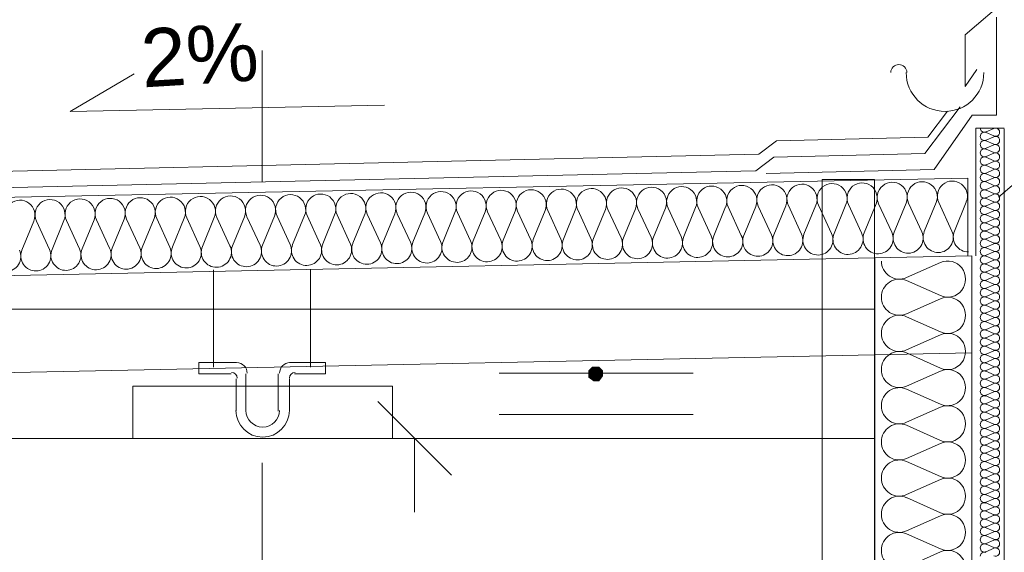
# Model space of a CAD drawing. Header units: millimetres. Extents: x 178516 to 426772, y -178579 to -115871.
# Tile 245 of 256: x 350710 to 352232, y -131026 to -130203. Entities that reach past the tile are written whole.
import ezdxf

# ---------------------------------------------------------------- set-up
doc = ezdxf.new("R2010")
doc.units = ezdxf.units.MM
doc.header["$MEASUREMENT"] = 0
doc.layers.get('0').update_dxf_attribs({"color": 252, "lineweight": 5})
for name, color, linetype, lineweight in [('Nowe_320-W Umeblowanie_Nr_pióra__103', 252, 'Continuous', 5), ('Nowe_320-W Umeblowanie_Nr_pióra__181', 252, 'Continuous', 5), ('Nowe_820-G Rysunki Obrazki_Nr_pióra__1', 252, 'Continuous', 5), ('Nowe_820-G Rysunki Obrazki_Nr_pióra__181', 252, 'Continuous', 5), ('Nowe_820-G Rysunki Obrazki_Nr_pióra__27', 252, 'Continuous', 5), ('Nowe_820-G Rysunki Obrazki_Nr_pióra__7', 252, 'Continuous', 5), ('Nowe_830-G Teksty Etykiety_Nr_pióra__1', 252, 'Continuous', 5), ('Nowe_Nowe_220(1)-A Ściany zewnętrzne_Nr_pióra__143', 252, 'Continuous', 5), ('Nowe_Nowe_220(1)-A Ściany zewnętrzne_Nr_pióra__27', 252, 'Continuous', 5), ('Nowe_Nowe_220(1)-A Ściany zewnętrzne_Nr_pióra__7', 252, 'Continuous', 5), ('Nowe_Nowe_220(1)-A Ściany zewnętrzne_Nr_pióra__83', 252, 'Continuous', 5)]:
    doc.layers.add(name, color=color, linetype=linetype, lineweight=lineweight)
doc.styles.add('GENERATED_STYLE_4', font='arial.ttf')
doc.linetypes.add('HYDROIZOLACJA  1_100', pattern='A,0,[2,Zamkowa 6 - zamienny - PODKĹ\x81ADY DLA BRANĹ»YSTĂ“W1.Shx,S=2.777778,R=0,X=0,Y=0],-350,0', length=350)

# ---------------------------------------------------------------- blocks, each defined once
blk = doc.blocks.new('podkład 20251118')
at = {"layer": 'Nowe_820-G Rysunki Obrazki_Nr_pióra__1', "linetype": 'Continuous', "lineweight": 5}
for points in [[(351601.4, -130749.4), (351595.6, -130739.8), (351589.8, -130745.6)], [(351589.8, -130745.6), (351589.8, -130755.2), (351601.4, -130749.4)], [(351589.8, -130755.2), (351597.5, -130761), (351601.4, -130749.4)], [(351605.2, -130739.8), (351595.6, -130739.8), (351601.4, -130749.4)], [(351597.5, -130761), (351605.2, -130761), (351601.4, -130749.4)], [(351611, -130745.6), (351605.2, -130739.8), (351601.4, -130749.4)], [(351601.4, -130749.4), (351611, -130753.3), (351611, -130745.6)], [(351605.2, -130761), (351611, -130753.3), (351601.4, -130749.4)]]:
    blk.add_hatch(color=252, dxfattribs=at).paths.add_polyline_path(points)
at = {"color": 252, "linetype": 'Continuous', "lineweight": 5}
for p, q in [((351377.6, -130906.9), (351263.6, -130792.9)), ((351320.6, -130849.9), (351320.6, -130963.9))]:
    blk.add_line(p, q, dxfattribs=at)
at = {"layer": 'Nowe_320-W Umeblowanie_Nr_pióra__103', "color": 252, "linetype": 'Continuous', "lineweight": 5}
for p, q in [((351755, -130493.2), (351736.6, -130538)), ((351779.2, -130537.1), (351758.9, -130493.1)), ((351801.5, -130492.2), (351783.1, -130537)), ((351825.7, -130536.2), (351805.4, -130492.1)), ((351848, -130491.3), (351829.6, -130536.1)), ((351872.2, -130535.2), (351851.9, -130491.2)), ((351894.5, -130490.3), (351876.1, -130535.1)), ((351918.7, -130534.3), (351898.4, -130490.2)), ((351941, -130489.3), (351922.6, -130534.2)), ((351965.2, -130533.3), (351944.9, -130489.3)), ((351987.5, -130488.4), (351969.1, -130533.2)), ((352011.7, -130532.4), (351991.4, -130488.3)), ((352034, -130487.4), (352015.6, -130532.3)), ((352058.2, -130531.4), (352037.9, -130487.4)), ((352080.5, -130486.5), (352062.1, -130531.3)), ((352104.7, -130530.5), (352084.4, -130486.4)), ((352127, -130485.5), (352108.6, -130530.4)), ((352151.2, -130529.5), (352130.9, -130485.5)), ((352173.5, -130484.6), (352155.1, -130529.4)), ((351011, -130508.4), (350992.6, -130553.2)), ((351035.2, -130552.3), (351014.9, -130508.3)), ((351057.5, -130507.4), (351039.1, -130552.2)), ((351081.7, -130551.4), (351061.4, -130507.3)), ((351104, -130506.5), (351085.6, -130551.3)), ((351128.2, -130550.4), (351107.9, -130506.4)), ((351150.5, -130505.5), (351132.1, -130550.3)), ((351174.7, -130549.5), (351154.4, -130505.4)), ((351197, -130504.6), (351178.6, -130549.4)), ((351221.2, -130548.5), (351200.9, -130504.5)), ((351243.5, -130503.6), (351225.1, -130548.4)), ((351267.7, -130547.6), (351247.4, -130503.5)), ((351290, -130502.7), (351271.6, -130547.5)), ((351314.2, -130546.6), (351293.9, -130502.6)), ((351336.5, -130501.7), (351318.1, -130546.5)), ((351360.7, -130545.7), (351340.4, -130501.6)), ((351383, -130500.8), (351364.6, -130545.6)), ((351407.2, -130544.7), (351386.9, -130500.7)), ((351429.5, -130499.8), (351411.1, -130544.6)), ((351453.7, -130543.8), (351433.4, -130499.7)), ((351476, -130498.9), (351457.6, -130543.7)), ((351500.2, -130542.8), (351479.9, -130498.8)), ((351522.5, -130497.9), (351504.1, -130542.7)), ((351546.7, -130541.9), (351526.4, -130497.8)), ((351569, -130497), (351550.6, -130541.8)), ((351593.2, -130540.9), (351572.9, -130496.9)), ((351615.5, -130496), (351597.1, -130540.8)), ((351639.7, -130540), (351619.4, -130495.9)), ((351662, -130495.1), (351643.6, -130539.9)), ((351686.2, -130539), (351665.9, -130495)), ((351708.5, -130494.1), (351690.1, -130538.9)), ((351732.7, -130538.1), (351712.4, -130494)), ((350732, -130514.1), (350713.6, -130558.9)), ((350756.2, -130558), (350735.9, -130514)), ((350778.5, -130513.1), (350760.1, -130557.9)), ((350802.7, -130557.1), (350782.4, -130513)), ((350825, -130512.2), (350806.6, -130557)), ((350849.2, -130556.1), (350828.9, -130512.1)), ((350871.5, -130511.2), (350853.1, -130556)), ((350895.7, -130555.2), (350875.4, -130511.1)), ((350918, -130510.3), (350899.6, -130555.1)), ((350942.2, -130554.2), (350921.9, -130510.2)), ((350964.5, -130509.3), (350946.1, -130554.1)), ((350988.7, -130553.3), (350968.4, -130509.2)), ((352081, -130601.4), (352133.5, -130578.1)), ((352133.5, -130629.3), (352081, -130606.1)), ((352081, -130657.3), (352133.5, -130634)), ((352133.5, -130685.3), (352081, -130662)), ((352081, -130713.2), (352133.5, -130690)), ((352133.5, -130741.2), (352081, -130717.9)), ((352081, -130769.2), (352133.5, -130745.9)), ((352133.5, -130797.1), (352081, -130773.9)), ((352081, -130825.1), (352133.5, -130801.8)), ((352133.5, -130853), (352081, -130829.8)), ((352081, -130881), (352133.5, -130857.7)), ((352133.5, -130909), (352081, -130885.7)), ((352081, -130936.9), (352133.5, -130913.7)), ((352133.5, -130964.9), (352081, -130941.6)), ((352081, -130992.9), (352133.5, -130969.6)), ((352133.5, -131020.8), (352081, -130997.6)), ((352081, -131048.8), (352133.5, -131025.5))]:
    blk.add_line(p, q, dxfattribs=at)
at = {"layer": 'Nowe_320-W Umeblowanie_Nr_pióra__103', "color": 252, "linetype": 'Continuous', "lineweight": 5, "extrusion": (0, 0, -1)}
for centre, major_axis, ratio, start_param, end_param in [((351547.5, -130488), (-0.5, 23.4), 0.994029, 4.299595, 8.266775), ((351594, -130487.1), (-0.5, 23.4), 0.994029, 4.299595, 8.266775), ((351640.5, -130486.1), (-0.5, 23.4), 0.994029, 4.299595, 8.266775), ((351687, -130485.2), (-0.5, 23.4), 0.994029, 4.299595, 8.266775), ((351733.5, -130484.2), (-0.5, 23.4), 0.994029, 4.299595, 8.266775), ((351780, -130483.3), (-0.5, 23.4), 0.994029, 4.299595, 8.266775), ((351826.5, -130482.3), (-0.5, 23.4), 0.994029, 4.299595, 8.266775), ((351873, -130481.4), (-0.5, 23.4), 0.994029, 4.299595, 8.266775), ((351919.5, -130480.4), (-0.5, 23.4), 0.994029, 4.299595, 8.266775), ((351966, -130479.5), (-0.5, 23.4), 0.994029, 4.299595, 8.266775), ((352012.5, -130478.5), (-0.5, 23.4), 0.994029, 4.299595, 8.266775), ((352059, -130477.5), (-0.5, 23.4), 0.994029, 4.299595, 8.266775), ((352105.5, -130476.6), (-0.5, 23.4), 0.994029, 4.299595, 8.266775), ((352152, -130475.6), (-0.5, 23.4), 0.994029, 4.299595, 8.266775), ((350803.5, -130503.2), (-0.5, 23.4), 0.994029, 4.299595, 8.266775), ((350850, -130502.3), (-0.5, 23.4), 0.994029, 4.299595, 8.266775), ((350896.5, -130501.3), (-0.5, 23.4), 0.994029, 4.299595, 8.266775), ((350943, -130500.4), (-0.5, 23.4), 0.994029, 4.299595, 8.266775), ((350989.5, -130499.4), (-0.5, 23.4), 0.994029, 4.299595, 8.266775), ((351036, -130498.5), (-0.5, 23.4), 0.994029, 4.299595, 8.266775), ((351082.5, -130497.5), (-0.5, 23.4), 0.994029, 4.299595, 8.266775), ((351129, -130496.6), (-0.5, 23.4), 0.994029, 4.299595, 8.266775), ((351175.5, -130495.6), (-0.5, 23.4), 0.994029, 4.299595, 8.266775), ((351222, -130494.7), (-0.5, 23.4), 0.994029, 4.299595, 8.266775), ((351268.5, -130493.7), (-0.5, 23.4), 0.994029, 4.299595, 8.266775), ((351315, -130492.8), (-0.5, 23.4), 0.994029, 4.299595, 8.266775), ((351361.5, -130491.8), (-0.5, 23.4), 0.994029, 4.299595, 8.266775), ((351408, -130490.9), (-0.5, 23.4), 0.994029, 4.299595, 8.266775), ((351454.5, -130489.9), (-0.5, 23.4), 0.994029, 4.299595, 8.266775), ((351501, -130489), (-0.5, 23.4), 0.994029, 4.299595, 8.266775), ((350710.5, -130505.1), (-0.5, 23.4), 0.994029, 4.299595, 8.266775), ((350757, -130504.2), (-0.5, 23.4), 0.994029, 4.299595, 8.266775), ((351665.1, -130548.8), (-0.5, 23.4), 0.994029, 1.158003, 3.141593), ((351711.6, -130547.9), (-0.5, 23.4), 0.994029, 3.141593, 5.125182), ((351711.6, -130547.9), (-0.5, 23.4), 0.994029, 1.158003, 3.141593), ((351758.1, -130546.9), (-0.5, 23.4), 0.994029, 3.141593, 5.125182), ((351758.1, -130546.9), (-0.5, 23.4), 0.994029, 1.158003, 3.141593), ((351804.6, -130546), (-0.5, 23.4), 0.994029, 3.141593, 5.125182), ((351804.6, -130546), (-0.5, 23.4), 0.994029, 1.158003, 3.141593), ((351851.1, -130545), (-0.5, 23.4), 0.994029, 3.141593, 5.125182), ((351851.1, -130545), (-0.5, 23.4), 0.994029, 1.158003, 3.141593), ((351897.6, -130544.1), (-0.5, 23.4), 0.994029, 3.141593, 5.125182), ((351897.6, -130544.1), (-0.5, 23.4), 0.994029, 1.158003, 3.141593), ((351944.1, -130543.1), (-0.5, 23.4), 0.994029, 3.141593, 5.125182), ((351944.1, -130543.1), (-0.5, 23.4), 0.994029, 1.158003, 3.141593), ((351990.6, -130542.2), (-0.5, 23.4), 0.994029, 3.141593, 5.125182), ((351990.6, -130542.2), (-0.5, 23.4), 0.994029, 1.158003, 3.141593), ((352037.1, -130541.2), (-0.5, 23.4), 0.994029, 3.141593, 5.125182), ((352037.1, -130541.2), (-0.5, 23.4), 0.994029, 1.158003, 3.141593), ((352083.6, -130540.3), (-0.5, 23.4), 0.994029, 3.141593, 5.125182), ((352083.6, -130540.3), (-0.5, 23.4), 0.994029, 1.158003, 3.141593), ((352130.1, -130539.3), (-0.5, 23.4), 0.994029, 3.141593, 5.125182), ((352130.1, -130539.3), (-0.5, 23.4), 0.994029, 1.158003, 3.141593), ((352176.6, -130538.4), (-0.5, 23.4), 0.994029, 3.141593, 5.125182), ((350921.1, -130564), (-0.5, 23.4), 0.994029, 1.158003, 3.141593), ((350967.6, -130563.1), (-0.5, 23.4), 0.994029, 3.141593, 5.125182), ((350967.6, -130563.1), (-0.5, 23.4), 0.994029, 1.158003, 3.141593), ((351014.1, -130562.1), (-0.5, 23.4), 0.994029, 3.141593, 5.125182), ((351014.1, -130562.1), (-0.5, 23.4), 0.994029, 1.158003, 3.141593), ((351060.6, -130561.2), (-0.5, 23.4), 0.994029, 3.141593, 5.125182), ((351060.6, -130561.2), (-0.5, 23.4), 0.994029, 1.158003, 3.141593), ((351107.1, -130560.2), (-0.5, 23.4), 0.994029, 3.141593, 5.125182), ((351107.1, -130560.2), (-0.5, 23.4), 0.994029, 1.158003, 3.141593), ((351153.6, -130559.3), (-0.5, 23.4), 0.994029, 3.141593, 5.125182), ((351153.6, -130559.3), (-0.5, 23.4), 0.994029, 1.158003, 3.141593), ((351200.1, -130558.3), (-0.5, 23.4), 0.994029, 3.141593, 5.125182), ((351200.1, -130558.3), (-0.5, 23.4), 0.994029, 1.158003, 3.141593), ((351246.6, -130557.4), (-0.5, 23.4), 0.994029, 3.141593, 5.125182), ((351246.6, -130557.4), (-0.5, 23.4), 0.994029, 1.158003, 3.141593), ((351293.1, -130556.4), (-0.5, 23.4), 0.994029, 3.141593, 5.125182), ((351293.1, -130556.4), (-0.5, 23.4), 0.994029, 1.158003, 3.141593), ((351339.6, -130555.5), (-0.5, 23.4), 0.994029, 3.141593, 5.125182), ((351339.6, -130555.5), (-0.5, 23.4), 0.994029, 1.158003, 3.141593), ((351386.1, -130554.5), (-0.5, 23.4), 0.994029, 3.141593, 5.125182), ((351386.1, -130554.5), (-0.5, 23.4), 0.994029, 1.158003, 3.141593), ((351432.6, -130553.6), (-0.5, 23.4), 0.994029, 3.141593, 5.125182), ((351432.6, -130553.6), (-0.5, 23.4), 0.994029, 1.158003, 3.141593), ((351479.1, -130552.6), (-0.5, 23.4), 0.994029, 3.141593, 5.125182), ((351479.1, -130552.6), (-0.5, 23.4), 0.994029, 1.158003, 3.141593), ((351525.6, -130551.7), (-0.5, 23.4), 0.994029, 3.141593, 5.125182), ((351525.6, -130551.7), (-0.5, 23.4), 0.994029, 1.158003, 3.141593), ((351572.1, -130550.7), (-0.5, 23.4), 0.994029, 3.141593, 5.125182), ((351572.1, -130550.7), (-0.5, 23.4), 0.994029, 1.158003, 3.141593), ((351618.6, -130549.8), (-0.5, 23.4), 0.994029, 3.141593, 5.125182), ((351618.6, -130549.8), (-0.5, 23.4), 0.994029, 1.158003, 3.141593), ((351665.1, -130548.8), (-0.5, 23.4), 0.994029, 3.141593, 5.125182), ((350688.6, -130568.8), (-0.5, 23.4), 0.994029, 1.158003, 3.141593), ((350735.1, -130567.8), (-0.5, 23.4), 0.994029, 3.141593, 5.125182), ((350735.1, -130567.8), (-0.5, 23.4), 0.994029, 1.158003, 3.141593), ((350781.6, -130566.9), (-0.5, 23.4), 0.994029, 3.141593, 5.125182), ((350781.6, -130566.9), (-0.5, 23.4), 0.994029, 1.158003, 3.141593), ((350828.1, -130565.9), (-0.5, 23.4), 0.994029, 3.141593, 5.125182), ((350828.1, -130565.9), (-0.5, 23.4), 0.994029, 1.158003, 3.141593), ((350874.6, -130565), (-0.5, 23.4), 0.994029, 3.141593, 5.125182), ((350874.6, -130565), (-0.5, 23.4), 0.994029, 1.158003, 3.141593), ((350921.1, -130564), (-0.5, 23.4), 0.994029, 3.141593, 5.125182), ((352069.9, -130575.8), (0, 28), 0.988745, 2.7288, 4.712389), ((352144.6, -130603.7), (0, 28), 0.988745, -0.412794, 3.554386), ((352069.9, -130631.7), (0, 28), 0.988745, -1.570796, 0.412793), ((352144.6, -130659.7), (0, 28), 0.988745, -0.412794, 3.554386), ((352069.9, -130631.7), (0, 28), 0.988745, 2.7288, 4.712389), ((352069.9, -130687.6), (0, 28), 0.988745, -1.570796, 0.412793), ((352069.9, -130687.6), (0, 28), 0.988745, 2.7288, 4.712389), ((352144.6, -130715.6), (0, 28), 0.988745, -0.412794, 3.554386), ((352069.9, -130743.5), (0, 28), 0.988745, -1.570796, 0.412793), ((352069.9, -130743.5), (0, 28), 0.988745, 2.7288, 4.712389), ((352144.6, -130771.5), (0, 28), 0.988745, -0.412794, 3.554386), ((352069.9, -130799.5), (0, 28), 0.988745, -1.570796, 0.412793), ((352144.6, -130827.4), (0, 28), 0.988745, -0.412794, 3.554386), ((352069.9, -130799.5), (0, 28), 0.988745, 2.7288, 4.712389), ((352069.9, -130855.4), (0, 28), 0.988745, -1.570796, 0.412793), ((352069.9, -130855.4), (0, 28), 0.988745, 2.7288, 4.712389), ((352144.6, -130883.4), (0, 28), 0.988745, -0.412794, 3.554386), ((352069.9, -130911.3), (0, 28), 0.988745, -1.570796, 0.412793), ((352069.9, -130911.3), (0, 28), 0.988745, 2.7288, 4.712389), ((352144.6, -130939.3), (0, 28), 0.988745, -0.412794, 3.554386), ((352069.9, -130967.3), (0, 28), 0.988745, -1.570796, 0.412793), ((352144.6, -130995.2), (0, 28), 0.988745, -0.412794, 3.554386), ((352069.9, -130967.3), (0, 28), 0.988745, 2.7288, 4.712389), ((352069.9, -131023.2), (0, 28), 0.988745, -1.570796, 0.412793), ((352069.9, -131023.2), (0, 28), 0.988745, 2.7288, 4.712389), ((352144.6, -131051.1), (0, 28), 0.988745, -0.412794, 3.554386)]:
    blk.add_ellipse(centre, major_axis=major_axis, ratio=ratio, start_param=start_param, end_param=end_param, dxfattribs=at)
at = {"layer": 'Nowe_320-W Umeblowanie_Nr_pióra__181', "color": 252, "linetype": 'Continuous', "lineweight": 5}
for p, q in [((352216.1, -130370.9), (352204, -130376.2)), ((352204, -130377.2), (352216.1, -130382.5)), ((352216.1, -130383.6), (352204, -130388.9)), ((352204, -130390), (352216.1, -130395.3)), ((352216.1, -130396.3), (352204, -130401.6)), ((352204, -130402.7), (352216.1, -130408)), ((352216.1, -130409.1), (352204, -130414.4)), ((352204, -130415.4), (352216.1, -130420.7)), ((352216.1, -130421.8), (352204, -130427.1)), ((352204, -130428.1), (352216.1, -130433.4)), ((352216.1, -130434.5), (352204, -130439.8)), ((352204, -130440.9), (352216.1, -130446.2)), ((352216.1, -130447.2), (352204, -130452.5)), ((352204, -130453.6), (352216.1, -130458.9)), ((352216.1, -130460), (352204, -130465.3)), ((352204, -130466.3), (352216.1, -130471.6)), ((352216.1, -130472.7), (352204, -130478)), ((352204, -130479), (352216.1, -130484.3)), ((352216.1, -130485.4), (352204, -130490.7)), ((352204, -130491.8), (352216.1, -130497.1)), ((352216.1, -130498.1), (352204, -130503.4)), ((352204, -130504.5), (352216.1, -130509.8)), ((352216.1, -130510.9), (352204, -130516.1)), ((352204, -130517.2), (352216.1, -130522.5)), ((352216.1, -130523.6), (352204, -130528.9)), ((352204, -130529.9), (352216.1, -130535.2)), ((352216.1, -130536.3), (352204, -130541.6)), ((352204, -130542.7), (352216.1, -130548)), ((352216.1, -130549), (352204, -130554.3)), ((352204, -130555.4), (352216.1, -130560.7)), ((352216.1, -130561.8), (352204, -130567)), ((352204, -130568.1), (352216.1, -130573.4)), ((352216.1, -130574.5), (352204, -130579.8)), ((352204, -130580.8), (352216.1, -130586.1)), ((352216.1, -130587.2), (352204, -130592.5)), ((352204, -130593.6), (352216.1, -130598.9)), ((352216.1, -130599.9), (352204, -130605.2)), ((352204, -130606.3), (352216.1, -130611.6)), ((352216.1, -130612.6), (352204, -130617.9)), ((352204, -130619), (352216.1, -130624.3)), ((352216.1, -130625.4), (352204, -130630.7)), ((352204, -130631.7), (352216.1, -130637)), ((352216.1, -130638.1), (352204, -130643.4)), ((352204, -130644.5), (352216.1, -130649.8)), ((352216.1, -130650.8), (352204, -130656.1)), ((352204, -130657.2), (352216.1, -130662.5)), ((352216.1, -130663.5), (352204, -130668.8)), ((352204, -130669.9), (352216.1, -130675.2)), ((352216.1, -130676.3), (352204, -130681.6)), ((352204, -130682.6), (352216.1, -130687.9)), ((352216.1, -130689), (352204, -130694.3)), ((352204, -130695.4), (352216.1, -130700.6)), ((352216.1, -130701.7), (352204, -130707)), ((352204, -130708.1), (352216.1, -130713.4)), ((352216.1, -130714.4), (352204, -130719.7)), ((352204, -130720.8), (352216.1, -130726.1)), ((352216.1, -130727.2), (352204, -130732.5)), ((352204, -130733.5), (352216.1, -130738.8)), ((352216.1, -130739.9), (352204, -130745.2)), ((352204, -130746.3), (352216.1, -130751.5)), ((352216.1, -130752.6), (352204, -130757.9)), ((352204, -130759), (352216.1, -130764.3)), ((352216.1, -130765.3), (352204, -130770.6)), ((352204, -130771.7), (352216.1, -130777)), ((352216.1, -130778.1), (352204, -130783.4)), ((352204, -130784.4), (352216.1, -130789.7)), ((352216.1, -130790.8), (352204, -130796.1)), ((352204, -130797.1), (352216.1, -130802.4)), ((352216.1, -130803.5), (352204, -130808.8)), ((352204, -130809.9), (352216.1, -130815.2)), ((352216.1, -130816.2), (352204, -130821.5)), ((352204, -130822.6), (352216.1, -130827.9)), ((352216.1, -130829), (352204, -130834.3)), ((352204, -130835.3), (352216.1, -130840.6)), ((352216.1, -130841.7), (352204, -130847)), ((352204, -130848), (352216.1, -130853.3)), ((352216.1, -130854.4), (352204, -130859.7)), ((352204, -130860.8), (352216.1, -130866.1)), ((352216.1, -130867.1), (352204, -130872.4)), ((352204, -130873.5), (352216.1, -130878.8)), ((352216.1, -130879.9), (352204, -130885.2)), ((352204, -130886.2), (352216.1, -130891.5)), ((352216.1, -130892.6), (352204, -130897.9)), ((352204, -130898.9), (352216.1, -130904.2)), ((352216.1, -130905.3), (352204, -130910.6)), ((352204, -130911.7), (352216.1, -130917)), ((352216.1, -130918), (352204, -130923.3)), ((352204, -130924.4), (352216.1, -130929.7)), ((352216.1, -130930.8), (352204, -130936)), ((352204, -130937.1), (352216.1, -130942.4)), ((352216.1, -130943.5), (352204, -130948.8)), ((352204, -130949.8), (352216.1, -130955.1)), ((352216.1, -130956.2), (352204, -130961.5)), ((352204, -130962.6), (352216.1, -130967.9)), ((352216.1, -130968.9), (352204, -130974.2)), ((352204, -130975.3), (352216.1, -130980.6)), ((352216.1, -130981.7), (352204, -130986.9)), ((352204, -130988), (352216.1, -130993.3)), ((352216.1, -130994.4), (352204, -130999.7)), ((352204, -131000.7), (352216.1, -131006)), ((352216.1, -131007.1), (352204, -131012.4)), ((352204, -131013.5), (352216.1, -131018.8)), ((352216.1, -131019.8), (352204, -131025.1))]:
    blk.add_line(p, q, dxfattribs=at)
for centre, major_axis, start_param, end_param in [((352201.4, -130370.4), (6.38, 0), 3.141593, 5.125182), ((352218.6, -130376.7), (-6.38, 0), 1.158002, 5.125182), ((352201.4, -130383.1), (-6.38, 0), 4.299596, 6.283185), ((352201.4, -130383.1), (6.38, 0), 3.141593, 5.125182), ((352218.6, -130389.4), (-6.38, 0), 1.158002, 5.125182), ((352201.4, -130395.8), (6.38, 0), 1.158003, 3.141593), ((352201.4, -130395.8), (6.38, 0), 3.141593, 5.125182), ((352201.4, -130408.5), (-6.38, 0), 4.299596, 6.283185), ((352218.6, -130402.2), (-6.38, 0), 1.158002, 5.125182), ((352201.4, -130408.5), (6.38, 0), 3.141593, 5.125182), ((352201.4, -130421.2), (6.38, 0), 1.158003, 3.141593), ((352218.6, -130414.9), (-6.38, 0), 1.158002, 5.125182), ((352201.4, -130421.2), (6.38, 0), 3.141593, 5.125182), ((352201.4, -130434), (-6.38, 0), 4.299596, 6.283185), ((352218.6, -130427.6), (-6.38, 0), 1.158002, 5.125182), ((352201.4, -130434), (6.38, 0), 3.141593, 5.125182), ((352201.4, -130446.7), (6.38, 0), 1.158003, 3.141593), ((352201.4, -130446.7), (6.38, 0), 3.141593, 5.125182), ((352218.6, -130440.3), (-6.38, 0), 1.158002, 5.125182), ((352218.6, -130453.1), (-6.38, 0), 1.158002, 5.125182), ((352201.4, -130459.4), (-6.38, 0), 4.299596, 6.283185), ((352201.4, -130459.4), (6.38, 0), 3.141593, 5.125182), ((352218.6, -130465.8), (-6.38, 0), 1.158002, 5.125182), ((352201.4, -130472.1), (6.38, 0), 1.158003, 3.141593), ((352201.4, -130472.1), (6.38, 0), 3.141593, 5.125182), ((352201.4, -130484.9), (-6.38, 0), 4.299596, 6.283185), ((352218.6, -130478.5), (-6.38, 0), 1.158002, 5.125182), ((352201.4, -130484.9), (6.38, 0), 3.141593, 5.125182), ((352201.4, -130497.6), (6.38, 0), 1.158003, 3.141593), ((352218.6, -130491.2), (-6.38, 0), 1.158002, 5.125182), ((352201.4, -130497.6), (6.38, 0), 3.141593, 5.125182), ((352201.4, -130510.3), (-6.38, 0), 4.299596, 6.283185), ((352218.6, -130504), (-6.38, 0), 1.158002, 5.125182), ((352201.4, -130510.3), (6.38, 0), 3.141593, 5.125182), ((352201.4, -130523), (6.38, 0), 1.158003, 3.141593), ((352201.4, -130523), (6.38, 0), 3.141593, 5.125182), ((352218.6, -130516.7), (-6.38, 0), 1.158002, 5.125182), ((352218.6, -130529.4), (-6.38, 0), 1.158002, 5.125182), ((352201.4, -130535.8), (6.38, 0), 1.158003, 3.141593), ((352201.4, -130535.8), (6.38, 0), 3.141593, 5.125182), ((352218.6, -130542.1), (-6.38, 0), 1.158002, 5.125182), ((352201.4, -130548.5), (6.38, 0), 1.158003, 3.141593), ((352201.4, -130548.5), (6.38, 0), 3.141593, 5.125182), ((352201.4, -130561.2), (6.38, 0), 1.158003, 3.141593), ((352218.6, -130554.9), (-6.38, 0), 1.158002, 5.125182), ((352201.4, -130561.2), (6.38, 0), 3.141593, 5.125182), ((352201.4, -130573.9), (6.38, 0), 1.158003, 3.141593), ((352218.6, -130567.6), (-6.38, 0), 1.158002, 5.125182), ((352201.4, -130573.9), (6.38, 0), 3.141593, 5.125182), ((352201.4, -130586.7), (6.38, 0), 1.158003, 3.141593), ((352218.6, -130580.3), (-6.38, 0), 1.158002, 5.125182), ((352201.4, -130586.7), (6.38, 0), 3.141593, 5.125182), ((352201.4, -130599.4), (6.38, 0), 1.158003, 3.141593), ((352201.4, -130599.4), (6.38, 0), 3.141593, 5.125182), ((352218.6, -130593), (-6.38, 0), 1.158002, 5.125182), ((352218.6, -130605.8), (-6.38, 0), 1.158002, 5.125182), ((352201.4, -130612.1), (6.38, 0), 1.158003, 3.141593), ((352201.4, -130612.1), (6.38, 0), 3.141593, 5.125182), ((352218.6, -130618.5), (-6.38, 0), 1.158002, 5.125182), ((352201.4, -130624.8), (6.38, 0), 1.158003, 3.141593), ((352201.4, -130624.8), (6.38, 0), 3.141593, 5.125182), ((352201.4, -130637.6), (6.38, 0), 1.158003, 3.141593), ((352218.6, -130631.2), (-6.38, 0), 1.158002, 5.125182), ((352201.4, -130637.6), (6.38, 0), 3.141593, 5.125182), ((352201.4, -130650.3), (6.38, 0), 1.158003, 3.141593), ((352218.6, -130643.9), (-6.38, 0), 1.158002, 5.125182), ((352201.4, -130650.3), (6.38, 0), 3.141593, 5.125182), ((352201.4, -130663), (6.38, 0), 1.158003, 3.141593), ((352218.6, -130656.6), (-6.38, 0), 1.158002, 5.125182), ((352201.4, -130663), (6.38, 0), 3.141593, 5.125182), ((352201.4, -130675.7), (6.38, 0), 1.158003, 3.141593), ((352201.4, -130675.7), (6.38, 0), 3.141593, 5.125182), ((352218.6, -130669.4), (-6.38, 0), 1.158002, 5.125182), ((352218.6, -130682.1), (-6.38, 0), 1.158002, 5.125182), ((352201.4, -130688.5), (6.38, 0), 1.158003, 3.141593), ((352201.4, -130688.5), (6.38, 0), 3.141593, 5.125182), ((352218.6, -130694.8), (-6.38, 0), 1.158002, 5.125182), ((352201.4, -130701.2), (6.38, 0), 1.158003, 3.141593), ((352201.4, -130701.2), (6.38, 0), 3.141593, 5.125182), ((352218.6, -130707.5), (-6.38, 0), 1.158002, 5.125182), ((352201.4, -130713.9), (6.38, 0), 1.158003, 3.141593), ((352201.4, -130713.9), (6.38, 0), 3.141593, 5.125182), ((352201.4, -130726.6), (6.38, 0), 1.158003, 3.141593), ((352218.6, -130720.3), (-6.38, 0), 1.158002, 5.125182), ((352201.4, -130726.6), (6.38, 0), 3.141593, 5.125182), ((352201.4, -130739.4), (6.38, 0), 1.158003, 3.141593), ((352218.6, -130733), (-6.38, 0), 1.158002, 5.125182), ((352201.4, -130739.4), (6.38, 0), 3.141593, 5.125182), ((352201.4, -130752.1), (6.38, 0), 1.158003, 3.141593), ((352201.4, -130752.1), (6.38, 0), 3.141593, 5.125182), ((352218.6, -130745.7), (-6.38, 0), 1.158002, 5.125182), ((352218.6, -130758.4), (-6.38, 0), 1.158002, 5.125182), ((352201.4, -130764.8), (6.38, 0), 1.158003, 3.141593), ((352201.4, -130764.8), (6.38, 0), 3.141593, 5.125182), ((352218.6, -130771.2), (-6.38, 0), 1.158002, 5.125182), ((352201.4, -130777.5), (6.38, 0), 1.158003, 3.141593), ((352201.4, -130777.5), (6.38, 0), 3.141593, 5.125182), ((352218.6, -130783.9), (-6.38, 0), 1.158002, 5.125182), ((352201.4, -130790.3), (6.38, 0), 1.158003, 3.141593), ((352201.4, -130790.3), (6.38, 0), 3.141593, 5.125182), ((352201.4, -130803), (6.38, 0), 1.158003, 3.141593), ((352218.6, -130796.6), (-6.38, 0), 1.158002, 5.125182), ((352201.4, -130803), (6.38, 0), 3.141593, 5.125182), ((352201.4, -130815.7), (6.38, 0), 1.158003, 3.141593), ((352218.6, -130809.3), (-6.38, 0), 1.158002, 5.125182), ((352201.4, -130815.7), (6.38, 0), 3.141593, 5.125182), ((352201.4, -130828.4), (6.38, 0), 1.158003, 3.141593), ((352201.4, -130828.4), (6.38, 0), 3.141593, 5.125182), ((352218.6, -130822.1), (-6.38, 0), 1.158002, 5.125182), ((352218.6, -130834.8), (-6.38, 0), 1.158002, 5.125182), ((352201.4, -130841.2), (6.38, 0), 1.158003, 3.141593), ((352201.4, -130841.2), (6.38, 0), 3.141593, 5.125182), ((352218.6, -130847.5), (-6.38, 0), 1.158002, 5.125182), ((352201.4, -130853.9), (6.38, 0), 1.158003, 3.141593), ((352201.4, -130853.9), (6.38, 0), 3.141593, 5.125182), ((352218.6, -130860.2), (-6.38, 0), 1.158002, 5.125182), ((352201.4, -130866.6), (6.38, 0), 1.158003, 3.141593), ((352201.4, -130866.6), (6.38, 0), 3.141593, 5.125182), ((352201.4, -130879.3), (6.38, 0), 1.158003, 3.141593), ((352218.6, -130873), (-6.38, 0), 1.158002, 5.125182), ((352201.4, -130879.3), (6.38, 0), 3.141593, 5.125182), ((352201.4, -130892), (6.38, 0), 1.158003, 3.141593), ((352218.6, -130885.7), (-6.38, 0), 1.158002, 5.125182), ((352201.4, -130892), (6.38, 0), 3.141593, 5.125182), ((352201.4, -130904.8), (6.38, 0), 1.158003, 3.141593), ((352201.4, -130904.8), (6.38, 0), 3.141593, 5.125182), ((352218.6, -130898.4), (-6.38, 0), 1.158002, 5.125182), ((352218.6, -130911.1), (-6.38, 0), 1.158002, 5.125182), ((352201.4, -130917.5), (6.38, 0), 1.158003, 3.141593), ((352201.4, -130917.5), (6.38, 0), 3.141593, 5.125182), ((352218.6, -130923.9), (-6.38, 0), 1.158002, 5.125182), ((352201.4, -130930.2), (6.38, 0), 1.158003, 3.141593), ((352201.4, -130930.2), (6.38, 0), 3.141593, 5.125182), ((352218.6, -130936.6), (-6.38, 0), 1.158002, 5.125182), ((352201.4, -130942.9), (6.38, 0), 1.158003, 3.141593), ((352201.4, -130942.9), (6.38, 0), 3.141593, 5.125182), ((352201.4, -130955.7), (-6.38, 0), 4.299596, 6.283185), ((352218.6, -130949.3), (-6.38, 0), 1.158002, 5.125182), ((352201.4, -130955.7), (6.38, 0), 3.141593, 5.125182), ((352201.4, -130968.4), (6.38, 0), 1.158003, 3.141593), ((352218.6, -130962), (-6.38, 0), 1.158002, 5.125182), ((352201.4, -130968.4), (6.38, 0), 3.141593, 5.125182), ((352201.4, -130981.1), (-6.38, 0), 4.299596, 6.283185), ((352218.6, -130974.8), (-6.38, 0), 1.158002, 5.125182), ((352218.6, -130987.5), (-6.38, 0), 1.158002, 5.125182), ((352201.4, -130981.1), (6.38, 0), 3.141593, 5.125182), ((352201.4, -130993.8), (6.38, 0), 1.158003, 3.141593), ((352201.4, -130993.8), (6.38, 0), 3.141593, 5.125182), ((352218.6, -131000.2), (-6.38, 0), 1.158002, 5.125182), ((352201.4, -131006.6), (-6.38, 0), 4.299596, 6.283185), ((352201.4, -131006.6), (6.38, 0), 3.141593, 5.125182), ((352218.6, -131012.9), (-6.38, 0), 1.158002, 5.125182), ((352201.4, -131019.3), (6.38, 0), 1.158003, 3.141593), ((352201.4, -131019.3), (6.38, 0), 3.141593, 5.125182), ((352201.4, -131032), (-6.38, 0), 4.299596, 6.283185), ((352218.6, -131025.7), (-6.38, 0), 1.158002, 5.125182)]:
    blk.add_ellipse(centre, major_axis=major_axis, ratio=0.997145, start_param=start_param, end_param=end_param, dxfattribs=at)
at = {"layer": 'Nowe_820-G Rysunki Obrazki_Nr_pióra__1', "color": 252, "linetype": 'Continuous', "lineweight": 5}
for p, q in [((352182.3, -130567.7), (349958.2, -130613.2)), ((352182.3, -138229.8), (352182.3, -130567.7)), ((352032.3, -138229.8), (352032.3, -130570.7)), ((351009.9, -130740.1), (351009.9, -130589.6)), ((351159.9, -130740.1), (351159.9, -130589.6)), ((352182.3, -130717.7), (349957.2, -130763.2))]:
    blk.add_line(p, q, dxfattribs=at)
at = {"layer": 'Nowe_820-G Rysunki Obrazki_Nr_pióra__181', "color": 252, "linetype": 'Continuous', "lineweight": 5}
for p, q in [((351751.1, -130749.4), (351451.6, -130749.4)), ((351595.6, -130739.8), (351589.8, -130745.6)), ((351589.8, -130745.6), (351601.4, -130749.4)), ((351589.8, -130745.6), (351589.8, -130755.2)), ((351601.4, -130749.4), (351589.8, -130745.6)), ((351589.8, -130755.2), (351601.4, -130749.4)), ((351589.8, -130755.2), (351601.4, -130749.4)), ((351601.4, -130749.4), (351595.6, -130739.8)), ((351595.6, -130739.8), (351605.2, -130739.8)), ((351601.4, -130749.4), (351595.6, -130739.8)), ((351601.4, -130749.4), (351597.5, -130761)), ((351601.4, -130749.4), (351597.5, -130761)), ((351605.2, -130739.8), (351601.4, -130749.4)), ((351605.2, -130739.8), (351601.4, -130749.4)), ((351611, -130745.6), (351601.4, -130749.4)), ((351601.4, -130749.4), (351611, -130745.6)), ((351605.2, -130761), (351601.4, -130749.4)), ((351605.2, -130761), (351601.4, -130749.4)), ((351601.4, -130749.4), (351611, -130753.3)), ((351601.4, -130749.4), (351611, -130753.3)), ((351611, -130745.6), (351605.2, -130739.8)), ((351611, -130753.3), (351611, -130745.6)), ((351597.5, -130761), (351589.8, -130755.2)), ((351597.5, -130761), (351605.2, -130761)), ((351611, -130753.3), (351605.2, -130761)), ((351751.1, -130812.8), (351451.6, -130812.8)), ((351084.9, -131102.7), (351084.9, -130887.7))]:
    blk.add_line(p, q, dxfattribs=at)
at = {"layer": 'Nowe_820-G Rysunki Obrazki_Nr_pióra__27', "color": 252, "linetype": 'Continuous', "lineweight": 5}
for p, q in [((352232.3, -130370.4), (352188.5, -130370.4)), ((352232.3, -138232.1), (352232.3, -130371.6))]:
    blk.add_line(p, q, dxfattribs=at)
at = {"layer": 'Nowe_820-G Rysunki Obrazki_Nr_pióra__7', "color": 252, "linetype": 'Continuous', "lineweight": 5}
for p, q in [((351084.9, -130453.8), (351084.9, -130250.2)), ((352031.4, -130449.9), (351950.8, -130449.9)), ((351950.8, -130449.9), (351950.8, -132070.4)), ((352031.4, -132070.4), (352031.4, -130449.9)), ((352031.4, -130650.2), (349918.9, -130650.2)), ((352031.4, -130849.9), (352031.4, -130650.2)), ((350987, -130732.8), (350987, -130750.1)), ((350987, -130732.8), (351044.6, -130732.8)), ((351127.1, -130732.8), (351182.8, -130732.8)), ((351182.8, -130732.8), (351182.8, -130750.1)), ((350987, -130750.1), (351036.9, -130750.1)), ((351059.9, -130807.7), (351059.9, -130750.1)), ((351109.8, -130807.7), (351109.8, -130750.1)), ((351134.8, -130750.1), (351182.8, -130750.1)), ((351044.6, -130807.7), (351044.6, -130757.8)), ((351127.1, -130807.7), (351127.1, -130757.8)), ((350885.2, -130769.3), (350885.2, -130849.9)), ((350885.2, -130769.3), (351286.5, -130769.3)), ((351286.5, -130849.9), (351286.5, -130769.3)), ((349918.9, -130849.9), (352031.4, -130849.9)), ((350885.2, -130849.9), (351286.5, -130849.9))]:
    blk.add_line(p, q, dxfattribs=at)
for centre, radius, start, end in [((351045.5, -130749.1), 16.3, 0, 90), ((351128.1, -130749.1), 16.3, 90, 180), ((351037.8, -130756.8), 8.64, 360, 90), ((351135.8, -130756.8), 8.64, 90, 180), ((351085.8, -130806.7), 41.3, 180, 270), ((351085.8, -130806.7), 25.9, 180, 270), ((351085.8, -130806.7), 25.9, 270, 0), ((351085.8, -130806.7), 41.3, 270, 360)]:
    blk.add_arc(centre, radius, start, end, dxfattribs=at)
at = {"layer": 'Nowe_Nowe_220(1)-A Ściany zewnętrzne_Nr_pióra__143', "color": 252, "linetype": 'Continuous', "lineweight": 5}
for p, q in [((352264.4, -130146.9), (352171.5, -130226.1)), ((352220.1, -130198.7), (352220.1, -130350.3)), ((352171.5, -130226.1), (352171.5, -130305.9)), ((352171.5, -130305.9), (352189.8, -130279.9)), ((352182.5, -130350.3), (352123.7, -130434.3)), ((352220.1, -130350.3), (352182.5, -130350.3)), ((352188.5, -130567.6), (352188.5, -130370.4)), ((349897.4, -130493.4), (352175.9, -130447.8)), ((352123.7, -130434.3), (351864.3, -130440.5)), ((352175.9, -130447.8), (352175.9, -130567.8))]:
    blk.add_line(p, q, dxfattribs=at)
for centre, radius, start, end in [((352069.2, -130284.5), 12.4, 0, 180), ((352140.6, -130284.5), 60, 180, 0)]:
    blk.add_arc(centre, radius, start, end, dxfattribs=at)
at = {"layer": 'Nowe_Nowe_220(1)-A Ściany zewnętrzne_Nr_pióra__27', "color": 252, "linetype": 'Continuous', "lineweight": 5}
for p, q in [((350788.1, -130344.6), (350887.2, -130286.5)), ((351274.3, -130334.9), (350788.1, -130344.6))]:
    blk.add_line(p, q, dxfattribs=at)
at = {"layer": 'Nowe_Nowe_220(1)-A Ściany zewnętrzne_Nr_pióra__7', "color": 252, "linetype": 'Continuous', "lineweight": 5}
blk.add_line((358729.1, -124910.9), (352223.1, -130477), dxfattribs=at)
at = {"layer": 'Nowe_Nowe_220(1)-A Ściany zewnętrzne_Nr_pióra__83', "color": 252, "linetype": 'HYDROIZOLACJA  1_100', "lineweight": 5}
for p, q in [((352109.6, -130409.8), (352164.2, -130337.4)), ((352114.1, -130384.4), (352144.2, -130344.4)), ((351880.3, -130390), (352114.1, -130384.4)), ((351852.6, -130410.8), (351880.3, -130390)), ((351852.6, -130410.8), (349861.7, -130455.6)), ((351848.1, -130436.3), (351875.9, -130415.5)), ((351875.9, -130415.5), (352109.6, -130409.8)), ((351848.1, -130436.3), (349879, -130480.6))]:
    blk.add_line(p, q, dxfattribs=at)
at = {"layer": 'Nowe_830-G Teksty Etykiety_Nr_pióra__1', "color": 252, "lineweight": 5, "style": 'GENERATED_STYLE_4'}
blk.add_text('2%%%', height=90, rotation=3.4636, dxfattribs=at).set_placement((350900.3, -130307.5))

msp = doc.modelspace()

# ---------------------------------------------------------------- block references
msp.add_blockref('podkład 20251118', (0, 0))

doc.saveas('drawing.dxf')
